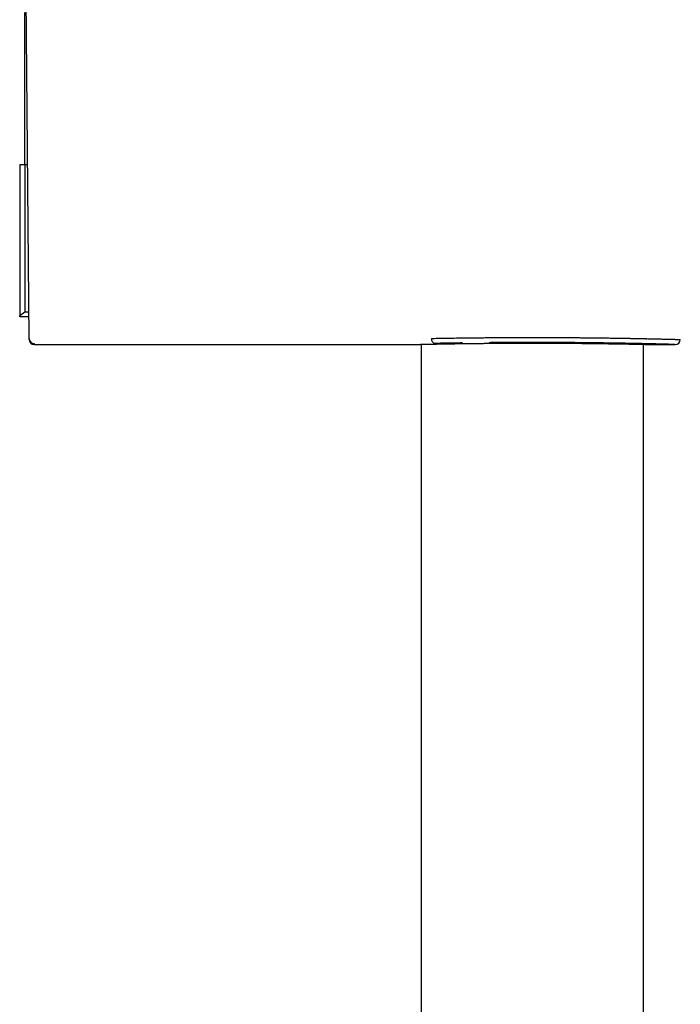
# Model space of a CAD drawing. Header units: millimetres. Extents: x 8 to 1128, y 12 to 2387.
# Tile 81 of 90: x 951 to 1016, y 2222 to 2319. Entities that reach past the tile are written whole.
import ezdxf

# ---------------------------------------------------------------- set-up
doc = ezdxf.new("R2010")
doc.units = ezdxf.units.MM

msp = doc.modelspace()

# ---------------------------------------------------------------- linework, layer by layer
at = {"color": 7, "linetype": 'Continuous', "lineweight": 30}
for p, q in [((951.945, 2287.557), (951.515, 2336.819)), ((951.51, 2304.695), (951.51, 2319.695)), ((951.01, 2304.695), (951.51, 2304.695)), ((951.01, 2304.695), (951.01, 2289.842)), ((951.51, 2304.695), (951.51, 2290.195)), ((951.51, 2304.695), (951.795, 2304.695)), ((951.01, 2289.842), (951.51, 2290.195)), ((951.01, 2289.695), (951.01, 2289.842)), ((951.51, 2290.195), (951.922, 2290.195)), ((951.926, 2289.695), (951.01, 2289.695)), ((951.945, 2287.466), (951.945, 2287.557)), ((952.445, 2287.062), (952.445, 2286.97)), ((952.445, 2286.97), (989.767, 2286.97)), ((990.56, 2286.988), (990.56, 2111.694)), ((1012.46, 2111.694), (1012.46, 2286.988)), ((1012.755, 2287.466), (1012.754, 2287.546)), ((1013.253, 2286.97), (1015.575, 2286.97))]:
    msp.add_line(p, q, dxfattribs=at)
for centre, radius, start, end in [((952.445, 2287.562), 0.5, 180.50519, 270.0054), ((952.445, 2287.47), 0.5, 180.5, 270.00249), ((992.012, 2287.514), 0.451, 172.71234, 256.41478), ((1015.577, 2287.47), 0.5, 269.83126, 359.48706)]:
    msp.add_arc(centre, radius, start, end, dxfattribs=at)
for points, knots in [([(989.767, 2286.97), (989.767, 2286.97), (989.761, 2286.97), (989.78, 2286.97), (989.826, 2286.972), (989.916, 2286.974), (990.052, 2286.977), (990.227, 2286.981), (990.415, 2286.985), (990.604, 2286.989), (990.777, 2286.993), (990.96, 2286.997), (991.15, 2287.001), (991.353, 2287.005), (991.616, 2287.01), (991.95, 2287.017), (992.321, 2287.024), (992.666, 2287.03), (992.965, 2287.035), (993.266, 2287.04), (993.568, 2287.045), (993.881, 2287.05), (994.273, 2287.056), (994.753, 2287.063), (995.264, 2287.069), (995.726, 2287.075), (996.117, 2287.079), (996.503, 2287.083), (996.883, 2287.087), (997.27, 2287.09), (997.747, 2287.094), (998.318, 2287.098), (998.912, 2287.102), (999.437, 2287.104), (999.875, 2287.106), (1000.302, 2287.107), (1000.717, 2287.108), (1001.134, 2287.108), (1001.642, 2287.108), (1002.24, 2287.108), (1002.849, 2287.107), (1003.379, 2287.105), (1003.815, 2287.103), (1004.235, 2287.101), (1004.638, 2287.099), (1005.038, 2287.096), (1005.519, 2287.092), (1006.077, 2287.088), (1006.633, 2287.082), (1007.108, 2287.077), (1007.494, 2287.072), (1007.86, 2287.068), (1008.206, 2287.063), (1008.544, 2287.059), (1008.945, 2287.053), (1009.4, 2287.046), (1009.841, 2287.039), (1010.208, 2287.033), (1010.5, 2287.027), (1010.771, 2287.022), (1011.021, 2287.018), (1011.26, 2287.013), (1011.536, 2287.008), (1011.837, 2287.002), (1012.113, 2286.996), (1012.331, 2286.991), (1012.496, 2286.987), (1012.641, 2286.984), (1012.767, 2286.981), (1012.879, 2286.979), (1012.998, 2286.976), (1013.111, 2286.973), (1013.191, 2286.972), (1013.235, 2286.971), (1013.253, 2286.97), (1013.253, 2286.97), (1013.253, 2286.97)], [0, 0, 0, 0, 0.001295, 0.017046, 0.032835, 0.052095, 0.071427, 0.090074, 0.108785, 0.121214, 0.133662, 0.144949, 0.156235, 0.167579, 0.178922, 0.19757, 0.216281, 0.228706, 0.24115, 0.252433, 0.263717, 0.275057, 0.286397, 0.305039, 0.323745, 0.336161, 0.348596, 0.35987, 0.371145, 0.382477, 0.393809, 0.412437, 0.431129, 0.443533, 0.455955, 0.467219, 0.478483, 0.489803, 0.501124, 0.519733, 0.538407, 0.550804, 0.563219, 0.574476, 0.585733, 0.597047, 0.608361, 0.62696, 0.645622, 0.658023, 0.670442, 0.681702, 0.692963, 0.70428, 0.715598, 0.734201, 0.752869, 0.765281, 0.777711, 0.788982, 0.800253, 0.811581, 0.822909, 0.84153, 0.860215, 0.872637, 0.885079, 0.89636, 0.90764, 0.918978, 0.930316, 0.948954, 0.967655, 0.980083, 0.99253, 1, 1, 1, 1]), ([(991.564, 2287.571), (991.665, 2287.573), (991.865, 2287.577), (992.175, 2287.583), (992.493, 2287.588), (992.816, 2287.593), (993.144, 2287.599), (993.477, 2287.604), (993.816, 2287.609), (994.165, 2287.614), (994.524, 2287.618), (994.892, 2287.623), (995.266, 2287.628), (995.659, 2287.632), (996.07, 2287.636), (996.506, 2287.641), (996.954, 2287.645), (997.412, 2287.648), (997.876, 2287.652), (998.356, 2287.655), (998.851, 2287.657), (999.36, 2287.66), (999.874, 2287.661), (1000.371, 2287.663), (1000.85, 2287.664), (1001.317, 2287.664), (1001.79, 2287.664), (1002.27, 2287.663), (1002.75, 2287.663), (1003.241, 2287.661), (1003.741, 2287.659), (1004.25, 2287.657), (1004.757, 2287.654), (1005.241, 2287.651), (1005.703, 2287.648), (1006.148, 2287.644), (1006.594, 2287.64), (1007.041, 2287.635), (1007.483, 2287.631), (1007.93, 2287.625), (1008.379, 2287.62), (1008.83, 2287.614), (1009.273, 2287.608), (1009.69, 2287.601), (1010.083, 2287.595), (1010.456, 2287.589), (1010.825, 2287.583), (1011.189, 2287.576), (1011.543, 2287.57), (1011.895, 2287.563), (1012.243, 2287.556), (1012.586, 2287.549), (1012.915, 2287.542), (1013.227, 2287.536), (1013.521, 2287.529), (1013.797, 2287.523), (1014.056, 2287.517), (1014.3, 2287.511), (1014.53, 2287.506), (1014.743, 2287.5), (1014.939, 2287.495), (1015.119, 2287.491), (1015.284, 2287.487), (1015.433, 2287.483), (1015.564, 2287.479), (1015.677, 2287.476), (1015.772, 2287.474), (1015.853, 2287.472), (1015.922, 2287.47), (1015.993, 2287.468), (1016.05, 2287.466), (1016.079, 2287.466), (1016.074, 2287.466), (1016.073, 2287.466)], [0, 0, 0, 0, 0.012062, 0.024124, 0.036224, 0.048324, 0.06022, 0.072116, 0.084048, 0.095981, 0.108278, 0.120575, 0.132913, 0.14525, 0.158857, 0.172478, 0.186658, 0.200839, 0.215081, 0.229324, 0.244579, 0.259835, 0.275168, 0.2905, 0.304103, 0.317719, 0.331896, 0.346072, 0.36031, 0.374548, 0.389799, 0.40505, 0.420378, 0.435706, 0.449307, 0.462921, 0.477096, 0.49127, 0.505506, 0.519743, 0.534991, 0.55024, 0.565566, 0.580891, 0.594497, 0.608116, 0.622295, 0.636474, 0.650715, 0.664957, 0.68021, 0.695464, 0.710795, 0.726126, 0.740939, 0.755769, 0.770349, 0.78493, 0.799578, 0.814226, 0.82849, 0.842755, 0.857083, 0.87141, 0.885203, 0.89901, 0.911572, 0.924135, 0.936741, 0.949346, 0.971806, 0.994326, 1, 1, 1, 1]), ([(994.628, 2287.121), (994.499, 2287.119), (994.156, 2287.114), (993.621, 2287.106), (993.024, 2287.096), (992.449, 2287.086), (992.087, 2287.079), (991.906, 2287.076)], [0, 0, 0, 0, 0.131422, 0.34864, 0.566006, 0.783224, 1, 1, 1, 1]), ([(1015.553, 2286.971), (1015.543, 2286.971), (1015.518, 2286.972), (1015.428, 2286.974), (1015.303, 2286.978), (1015.155, 2286.982), (1014.996, 2286.986), (1014.811, 2286.991), (1014.582, 2286.997), (1014.3, 2287.005), (1013.954, 2287.013), (1013.6, 2287.022), (1013.247, 2287.03), (1012.904, 2287.038), (1012.54, 2287.047), (1012.118, 2287.056), (1011.632, 2287.066), (1011.074, 2287.077), (1010.532, 2287.087), (1010.013, 2287.096), (1009.525, 2287.104), (1009.023, 2287.112), (1008.456, 2287.12), (1007.821, 2287.129), (1007.114, 2287.137), (1006.446, 2287.144), (1005.821, 2287.15), (1005.244, 2287.155), (1004.66, 2287.159), (1004.013, 2287.162), (1003.301, 2287.165), (1002.526, 2287.168), (1001.807, 2287.169), (1001.146, 2287.168), (1000.545, 2287.168), (999.946, 2287.166), (999.292, 2287.164), (998.584, 2287.16), (997.888, 2287.156), (997.453, 2287.152), (997.266, 2287.15)], [0, 0, 0, 0, 0.022502, 0.052916, 0.083306, 0.106758, 0.130232, 0.153705, 0.177157, 0.207547, 0.23796, 0.268349, 0.291801, 0.315275, 0.338748, 0.3622, 0.392577, 0.422978, 0.453356, 0.4768, 0.500264, 0.523729, 0.547173, 0.577521, 0.607892, 0.63824, 0.661661, 0.685103, 0.708546, 0.731967, 0.762277, 0.79261, 0.82292, 0.846311, 0.869723, 0.893135, 0.916526, 0.946817, 0.977131, 1, 1, 1, 1])]:
    msp.add_open_spline(points, degree=3, knots=knots, dxfattribs=at)

doc.saveas('drawing.dxf')
